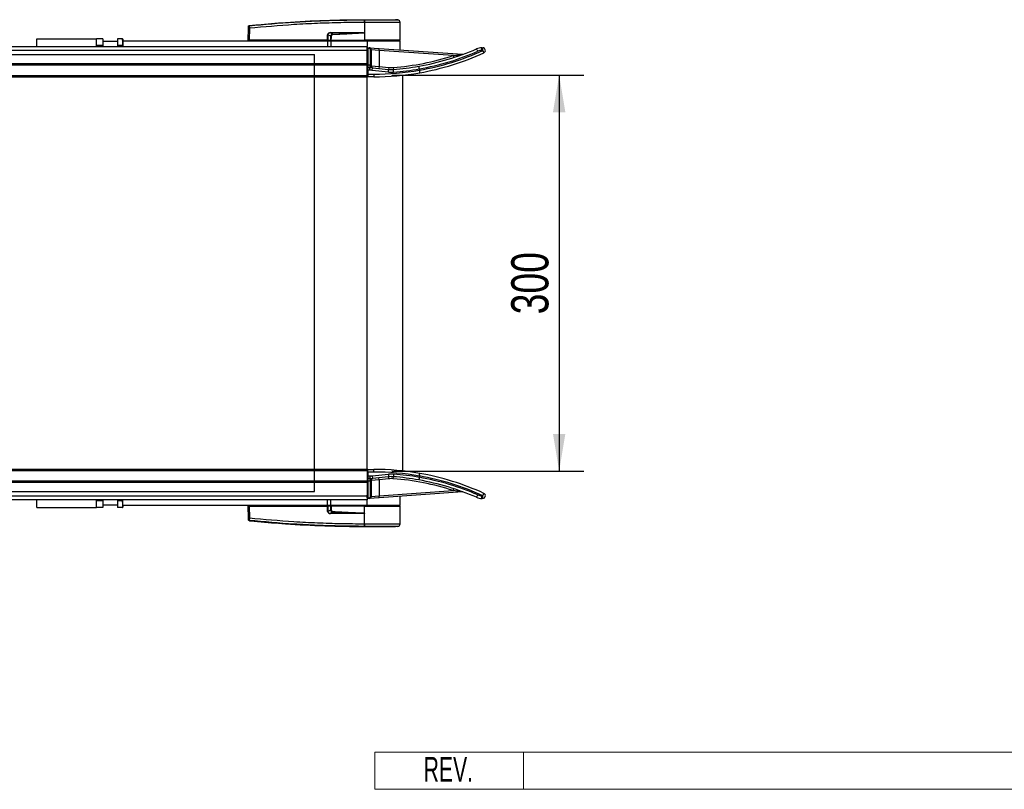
# Model space of a CAD drawing. Header units: millimetres. Extents: x 0 to 420, y 0 to 297.
# Tile 6 of 31: x 187 to 266, y 66 to 128. Entities that reach past the tile are written whole.
import ezdxf
from ezdxf.enums import TextEntityAlignment as Align

# ---------------------------------------------------------------- set-up
doc = ezdxf.new("R2010")
doc.units = ezdxf.units.MM
doc.layers.add('CARTIGLIO', color=140, linetype='Continuous')
doc.layers.add('QUOTE', color=174, linetype='Continuous')
doc.styles.add('SLDTEXTSTYLE0', font='TXT', dxfattribs={"width": 0.638298})
doc.styles.add('SLDTEXTSTYLE3', font='TXT', dxfattribs={"width": 0.75})
doc.dimstyles.new('SLDDIMSTYLE0', dxfattribs={"dimtxt": 3, "dimasz": 3, "dimexe": 0, "dimexo": 0.0625, "dimgap": 0.75, "dimtad": 1, "dimlfac": 9.387434, "dimrnd": 1e-09, "dimzin": 12, "dimdsep": 46, "dimtxsty": 'SLDTEXTSTYLE3', "dimsah": 1, "dimcen": 0.09, "dimadec": 0, "dimazin": 3, "dimtfac": 1, "dimtdec": 3, "dimtofl": 0, "dimtmove": 0, "dimatfit": 3, "dimfxl": 0, "dimfrac": 2, "dimtolj": 1, "dimtzin": 12, "dimarcsym": 0})

# ---------------------------------------------------------------- blocks, each defined once
blk = doc.blocks.new('SW_NOTE_0_27')
at = {"layer": 'CARTIGLIO', "color": 0, "insert": (2.34, 2.578), "char_height": 2, "attachment_point": 2, "style": 'SLDTEXTSTYLE0'}
blk.add_mtext('REV.', dxfattribs=at)
blk = doc.blocks.new('Cartiglio ALUSIC')
at = {"color": 161, "linetype": 'Continuous', "lineweight": 18}
for p, q in [((113.971, 150.999), (113.971, 153.999)), ((113.971, 153.999), (313.621, 153.999)), ((125.971, 153.999), (125.971, 150.999)), ((113.971, 150.999), (313.621, 150.999))]:
    blk.add_line(p, q, dxfattribs=at)
at = {"layer": 'CARTIGLIO', "color": 140}
blk.add_blockref('SW_NOTE_0_27', (117.568, 151.037), dxfattribs=at)
at = {"layer": 'CARTIGLIO', "color": 140, "style": 'SLDTEXTSTYLE0', "width": 0.638298}
for tag, height, p in [('AUTOATTR1', 3.5, (223.449, 133.7)), ('AUTOATTR2', 3.5, (221.929, 127.422)), ('AUTOATTR11', 3.5, (223.143, 121.411)), ('AUTOATTR8', 4, (219.244, 110.003)), ('AUTOATTR9', 4, (218.122, 100.423)), ('AUTOATTR0', 4, (249.033, 100.312))]:
    blk.add_attdef(tag, text='', height=height, dxfattribs=at).set_placement(p, align=Align.TOP_CENTER)
at = {"layer": 'CARTIGLIO', "color": 140}
for tag in ['AUTOATTR13', 'AUTOATTR12', 'AUTOATTR10', 'AUTOATTR7', 'AUTOATTR6', 'AUTOATTR5', 'AUTOATTR4', 'AUTOATTR3']:
    blk.add_attdef(tag, (0, 0), '', height=4, dxfattribs=at)
blk = doc.blocks.new('_D_2')
at = {"layer": 'QUOTE'}
for p, q in [((216.568, 123.812), (232.049, 123.812)), ((230.049, 123.812), (230.049, 91.855)), ((216.568, 91.855), (232.049, 91.855))]:
    blk.add_line(p, q, dxfattribs=at)
for points in [[(230.049, 123.812), (229.549, 120.812), (230.549, 120.812)], [(230.049, 91.855), (230.549, 94.855), (229.549, 94.855)]]:
    blk.add_solid(points, dxfattribs=at)
at = {"layer": 'QUOTE', "insert": (226.182, 104.508), "char_height": 3, "attachment_point": 1, "rotation": 90, "style": 'SLDTEXTSTYLE3'}
blk.add_mtext('300', dxfattribs=at)

msp = doc.modelspace()

# ---------------------------------------------------------------- linework, layer by layer
at = {"color": 7, "linetype": 'Continuous', "lineweight": 25}
for p, q in [((214.3451, 128.0617), (214.3278, 128.0617)), ((214.3451, 128.0617), (214.344, 126.6352)), ((214.3453, 128.2863), (214.3454, 128.2863)), ((217.0275, 128.2716), (216.8422, 128.2863)), ((217.2304, 126.6352), (217.218, 128.0616)), ((204.9809, 126.6352), (204.9893, 127.589)), ((205.0673, 127.589), (205.059, 126.6352)), ((205.0671, 127.8147), (205.067, 127.8147)), ((211.3777, 126.6352), (211.3794, 127.0652)), ((211.3993, 127.0652), (211.3976, 126.6352)), ((211.624, 126.9483), (211.3993, 127.0652)), ((214.1117, 127.212), (211.6119, 127.212)), ((211.6119, 127.212), (211.7991, 127.1146)), ((211.6132, 127.2395), (214.1131, 127.2395)), ((214.3384, 127.2267), (214.3384, 127.2208)), ((214.3384, 127.2208), (214.3435, 126.6352)), ((187.9364, 126.1249), (187.9364, 126.7417)), ((187.9364, 126.7417), (192.7301, 126.7417)), ((193.2627, 126.7417), (192.7301, 126.7417)), ((192.7301, 126.1249), (192.7301, 126.7417)), ((193.2627, 126.7417), (193.2627, 126.2091)), ((194.4345, 126.5286), (193.2627, 126.5286)), ((194.4345, 126.7417), (194.4345, 126.2091)), ((194.7987, 126.7417), (194.4345, 126.7417)), ((194.8606, 126.717), (194.8463, 126.7417)), ((194.8606, 126.717), (194.8606, 126.5819)), ((194.8606, 126.5819), (194.8606, 126.1249)), ((194.8606, 126.5819), (211.372, 126.5819)), ((204.9809, 126.6352), (205.059, 126.6352)), ((205.0328, 126.6352), (205.0337, 126.5819)), ((211.3777, 126.6352), (205.059, 126.6352)), ((205.0629, 126.6352), (205.063, 126.5819)), ((211.372, 126.5819), (211.372, 126.1249)), ((211.372, 126.5819), (211.6383, 126.5819)), ((211.3976, 126.6352), (211.3777, 126.6352)), ((211.3819, 126.6352), (211.3819, 126.5819)), ((211.3976, 126.6352), (211.6351, 126.6352)), ((211.4344, 126.6352), (211.435, 126.5819)), ((211.6383, 126.5819), (211.6383, 126.1249)), ((211.6383, 126.5819), (214.5678, 126.5819)), ((211.6432, 126.6352), (214.3435, 126.6352)), ((211.6599, 126.6352), (211.6603, 126.5819)), ((214.344, 126.6352), (214.3435, 126.6352)), ((217.2304, 126.6352), (214.344, 126.6352)), ((214.3462, 126.6352), (214.3463, 126.5819)), ((214.5678, 126.5819), (217.2309, 126.5819)), ((214.5678, 126.5819), (214.5678, 126.1249)), ((217.1776, 126.5819), (217.1786, 126.6352)), ((217.2309, 125.8419), (217.2309, 126.5819)), ((65.4322, 125.8332), (214.5678, 125.8332)), ((174.7993, 126.1249), (214.5678, 126.1249)), ((193.2627, 126.2091), (192.7301, 126.2091)), ((193.2627, 126.2091), (193.2627, 126.1249)), ((194.7987, 126.2091), (194.4345, 126.2091)), ((194.4345, 126.2091), (194.4345, 126.1249)), ((194.7987, 126.2091), (194.8127, 126.1249)), ((214.5678, 125.971), (214.5678, 126.1249)), ((214.621, 125.971), (214.5678, 125.971)), ((214.5678, 125.7597), (214.5678, 125.971)), ((214.5678, 124.7401), (214.5678, 125.7597)), ((214.621, 125.971), (214.6247, 126.0241)), ((214.621, 125.971), (214.621, 124.6336)), ((214.735, 125.963), (214.621, 125.971)), ((214.6247, 126.0241), (214.7387, 126.0161)), ((214.735, 125.963), (214.7387, 126.0161)), ((214.7387, 126.0161), (215.5376, 125.9603)), ((214.8341, 124.6329), (214.8341, 125.8567)), ((214.8341, 125.8567), (214.8873, 125.8567)), ((214.8873, 125.8567), (214.8873, 124.6329)), ((215.5265, 125.8009), (214.8873, 125.8567)), ((215.5265, 125.8009), (215.5376, 125.9603)), ((215.5265, 125.8009), (215.5265, 124.5144)), ((221.4932, 125.3836), (215.5265, 125.8009)), ((215.5376, 125.9603), (222.2483, 125.491)), ((223.8075, 126.0184), (223.8873, 126.0184)), ((223.9059, 125.8054), (223.8261, 125.8054)), ((65.4322, 124.7401), (214.5678, 124.7401)), ((214.5678, 124.6336), (214.5678, 124.7401)), ((221.4932, 125.3836), (221.5427, 125.2317)), ((65.4322, 124.6336), (214.5678, 124.6336)), ((214.621, 124.6336), (214.5678, 124.6336)), ((214.5678, 123.7814), (214.5678, 124.6336)), ((214.621, 124.2075), (214.5678, 124.2075)), ((214.5678, 123.8879), (214.621, 123.8879)), ((214.621, 124.6336), (214.621, 124.4205)), ((214.621, 124.6336), (214.7764, 124.6336)), ((214.621, 124.2075), (214.621, 124.4205)), ((214.621, 124.4205), (214.7764, 124.4205)), ((214.7764, 124.2075), (214.621, 124.2075)), ((214.621, 124.2075), (214.621, 123.8879)), ((214.621, 123.8879), (215.1004, 123.8879)), ((214.621, 123.8879), (214.621, 123.6748)), ((214.7764, 124.6336), (214.7764, 124.4205)), ((214.7764, 124.2075), (214.7764, 124.4205)), ((214.8341, 124.6329), (214.8873, 124.6329)), ((214.8873, 124.6329), (214.8873, 124.5645)), ((214.8873, 124.5645), (215.5265, 124.5144)), ((214.9755, 124.1971), (214.9977, 124.409)), ((216.2768, 124.0612), (214.9755, 124.1971)), ((214.9977, 124.409), (216.2989, 124.2731)), ((215.1004, 123.8879), (215.1004, 123.6748)), ((215.5265, 124.5144), (215.5099, 124.3555)), ((215.5265, 124.5144), (216.3155, 124.4321)), ((216.2768, 124.0612), (216.2989, 124.2731)), ((216.3155, 124.4321), (216.2989, 124.2731)), ((216.6703, 124.4271), (216.6824, 124.2678)), ((216.6987, 124.0554), (216.6824, 124.2678)), ((218.7741, 124.3152), (218.7738, 124.3184)), ((218.7741, 124.3152), (218.7741, 124.2103)), ((218.7741, 124.2103), (218.7743, 124.2071)), ((65.4322, 123.7814), (214.5678, 123.7814)), ((65.4322, 123.6748), (214.5678, 123.6748)), ((214.5678, 123.6748), (214.5678, 123.7814)), ((214.5678, 91.992), (214.5678, 123.6748)), ((215.1004, 123.6748), (214.621, 123.6748)), ((217.444, 91.8627), (217.444, 123.8041)), ((214.5678, 91.992), (65.4322, 91.992)), ((214.5678, 91.8855), (65.4322, 91.8855)), ((214.5678, 91.992), (214.5678, 91.8855)), ((214.5678, 91.8855), (214.5678, 91.0333)), ((214.621, 91.7789), (214.5678, 91.7789)), ((214.5678, 91.4594), (214.621, 91.4594)), ((214.621, 91.7789), (214.621, 91.992)), ((214.621, 91.992), (215.1004, 91.992)), ((215.1004, 91.7789), (214.621, 91.7789)), ((214.621, 91.7789), (214.621, 91.4594)), ((214.621, 91.4594), (214.7764, 91.4594)), ((214.621, 91.4594), (214.621, 91.2463)), ((214.7764, 91.4594), (214.7764, 91.2463)), ((214.9755, 91.4697), (216.2768, 91.6056)), ((214.9755, 91.4697), (214.9977, 91.2578)), ((216.2989, 91.3937), (214.9977, 91.2578)), ((215.1004, 91.7789), (215.1004, 91.992)), ((215.5265, 91.1524), (215.5099, 91.3113)), ((216.2768, 91.6056), (216.2989, 91.3937)), ((216.3155, 91.2348), (216.2989, 91.3937)), ((216.6703, 91.2397), (216.6824, 91.399)), ((216.6987, 91.6115), (216.6824, 91.399)), ((218.7738, 91.3484), (218.7741, 91.3517)), ((218.7743, 91.4598), (218.7741, 91.4566)), ((218.7741, 91.3517), (218.7741, 91.4566)), ((214.5678, 91.0333), (65.4322, 91.0333)), ((214.5678, 90.9267), (65.4322, 90.9267)), ((214.5678, 91.0333), (214.621, 91.0333)), ((214.5678, 91.0333), (214.5678, 90.9267)), ((214.5678, 90.9267), (214.5678, 89.9072)), ((214.7764, 91.2463), (214.621, 91.2463)), ((214.621, 91.2463), (214.621, 91.0333)), ((214.7764, 91.0333), (214.621, 91.0333)), ((214.621, 91.0333), (214.621, 89.6959)), ((214.7764, 91.2463), (214.7764, 91.0333)), ((214.8873, 91.034), (214.8341, 91.034)), ((214.8341, 89.8101), (214.8341, 91.034)), ((215.5265, 91.1524), (214.8873, 91.1023)), ((214.8873, 91.1023), (214.8873, 91.034)), ((214.8873, 91.034), (214.8873, 89.8101)), ((216.3155, 91.2348), (215.5265, 91.1524)), ((215.5265, 91.1524), (215.5265, 89.866)), ((214.5678, 89.8336), (65.4322, 89.8336)), ((214.5678, 89.6959), (214.5678, 89.9072)), ((214.8873, 89.8101), (214.8341, 89.8101)), ((214.8873, 89.8101), (215.5265, 89.866)), ((215.5265, 89.866), (221.4932, 90.2832)), ((215.5376, 89.7066), (215.5265, 89.866)), ((222.2483, 90.1758), (215.5376, 89.7066)), ((217.2309, 89.085), (217.2309, 89.825)), ((221.4932, 90.2832), (221.5427, 90.4351)), ((223.8261, 89.8615), (223.9059, 89.8615)), ((214.5678, 89.5419), (175.2445, 89.5419)), ((187.9364, 88.9252), (187.9364, 89.5419)), ((192.7301, 88.9252), (192.7301, 89.5419)), ((193.2627, 89.4578), (192.7301, 89.4578)), ((193.2627, 89.5419), (193.2627, 89.4578)), ((193.2627, 89.4578), (193.2627, 88.9252)), ((193.2627, 89.1382), (194.4345, 89.1382)), ((194.4345, 89.5419), (194.4345, 89.4578)), ((194.7987, 89.4578), (194.4345, 89.4578)), ((194.4345, 89.4578), (194.4345, 88.9252)), ((194.8148, 89.5419), (194.7987, 89.4578)), ((194.8463, 88.9252), (194.8606, 88.9499)), ((194.8606, 89.085), (194.8606, 89.5419)), ((194.8606, 89.085), (194.8606, 88.9499)), ((211.372, 89.085), (194.8606, 89.085)), ((204.9893, 88.0778), (204.9809, 89.0317)), ((205.059, 89.0317), (204.9809, 89.0317)), ((205.0328, 89.0317), (205.0337, 89.085)), ((205.059, 89.0317), (205.0673, 88.0778)), ((205.059, 89.0317), (211.3777, 89.0317)), ((205.0629, 89.0317), (205.063, 89.085)), ((211.372, 89.085), (211.372, 89.5419)), ((211.6383, 89.085), (211.372, 89.085)), ((211.3794, 88.6017), (211.3777, 89.0317)), ((211.3777, 89.0317), (211.3976, 89.0317)), ((211.3819, 89.0317), (211.3819, 89.085)), ((211.3976, 89.0317), (211.3993, 88.6017)), ((211.6351, 89.0317), (211.3976, 89.0317)), ((211.4344, 89.0317), (211.435, 89.085)), ((211.6383, 89.085), (211.6383, 89.5419)), ((214.5678, 89.085), (211.6383, 89.085)), ((214.3435, 89.0317), (211.6432, 89.0317)), ((211.6599, 89.0317), (211.6603, 89.085)), ((214.3384, 88.4461), (214.3435, 89.0317)), ((214.3435, 89.0317), (214.344, 89.0317)), ((214.3451, 87.6051), (214.344, 89.0317)), ((214.344, 89.0317), (217.2304, 89.0317)), ((214.3462, 89.0317), (214.3463, 89.085)), ((214.621, 89.6959), (214.5678, 89.6959)), ((214.5678, 89.6959), (214.5678, 89.5419)), ((214.5678, 89.085), (214.5678, 89.5419)), ((217.2309, 89.085), (214.5678, 89.085)), ((214.621, 89.6959), (214.735, 89.7038)), ((214.6247, 89.6427), (214.621, 89.6959)), ((214.7387, 89.6507), (214.6247, 89.6427)), ((214.7387, 89.6507), (214.735, 89.7038)), ((215.5376, 89.7066), (214.7387, 89.6507)), ((217.1786, 89.0317), (217.1776, 89.085)), ((217.218, 87.6052), (217.2304, 89.0317)), ((223.8873, 89.6484), (223.8075, 89.6484)), ((187.9364, 88.9252), (192.7301, 88.9252)), ((193.2627, 88.9252), (192.7301, 88.9252)), ((194.7987, 88.9252), (194.4345, 88.9252)), ((211.3993, 88.6017), (211.624, 88.7185)), ((211.7991, 88.5522), (211.6119, 88.4549)), ((211.6119, 88.4549), (214.1117, 88.4549)), ((214.1131, 88.4274), (211.6132, 88.4274)), ((214.3384, 88.4461), (214.3384, 88.4402)), ((205.067, 87.8522), (205.0671, 87.8521)), ((214.3278, 87.6051), (214.3451, 87.6051)), ((214.3453, 87.3805), (214.3454, 87.3805)), ((217.0275, 87.3952), (216.8422, 87.3805))]:
    msp.add_line(p, q, dxfattribs=at)
at = {"color": 7, "linetype": 'Continuous'}
for p, q in [((69.6932, 125.4634), (210.3068, 125.4634)), ((210.3068, 90.2035), (210.3068, 125.4634)), ((69.6932, 90.2035), (210.3068, 90.2035))]:
    msp.add_line(p, q, dxfattribs=at)
at = {"color": 7, "linetype": 'Continuous', "lineweight": 25, "flags": 128}
for points in [[(214.1117, 127.212), (214.2387, 127.2169), (214.3384, 127.2208)], [(211.8013, 88.5981), (211.801, 88.5912), (211.8007, 88.5844), (211.8004, 88.5778), (211.8001, 88.5716), (211.7998, 88.5658), (211.7995, 88.5606), (211.7993, 88.5561), (211.7991, 88.5522)], [(214.3384, 88.4461), (214.2115, 88.451), (214.1117, 88.4549)]]:
    msp.add_lwpolyline(points, dxfattribs=at)
at = {"color": 7, "linetype": 'Continuous', "lineweight": 25}
for centre, radius, start, end in [((215.128, 128.1067), 0.8015, 168.120168, 183.219012), ((218.6654, 127.7791), 4.3497, 173.303191, 173.496611), ((215.1454, 128.1062), 0.8016, 168.081743, 183.180073), ((217.0049, 128.0598), 0.2131, 0.500011, 83.923128), ((205.0283, 125.2306), 2.3587, 89.051899, 90.948101), ((205.0753, 127.7139), 0.085, 96.104195, 179.384141), ((211.3893, 129.7784), 2.7132, 269.78976, 270.21024), ((211.3925, 127.2366), 0.2207, 353.585658, 0.74759), ((138.2232, 123.5586), 73.6618, 2.731259, 2.766996), ((213.8924, 127.2366), 0.2207, 353.585658, 0.74759), ((214.621, 125.971), 0.0533, 86, 180), ((214.7276, 125.8567), 0.1065, 0, 86), ((214.7276, 125.8567), 0.1598, 0, 86), ((215.1004, 144.9799), 20.7725, 280.05622, 293.498118), ((215.119, 144.9799), 20.9855, 280.030527, 293.498118), ((215.119, 144.9799), 21.092, 279.980117, 294.619977), ((215.1004, 144.9799), 21.3051, 280.004908, 294.619977), ((222.2594, 125.6504), 0.1598, 266, 290.323073), ((223.8075, 124.9532), 1.0653, 90, 113.498118), ((222.8131, 125.5031), 0.7119, 18.980947, 36.849249), ((223.8261, 124.9532), 0.8522, 90, 113.498118), ((223.201, 125.8582), 0.6273, 355.166194, 14.795945), ((223.2808, 125.8582), 0.6273, 355.166194, 14.795945), ((223.8873, 125.8054), 0.2131, 294.619977, 90), ((223.3339, 125.4885), 0.6539, 10.856451, 28.983189), ((215.1004, 144.9799), 20.6127, 274.36792, 288.06758), ((214.621, 124.3673), 0.0533, 90, 180), ((214.7764, 122.29), 2.3436, 88.590141, 90), ((214.7764, 122.29), 2.1305, 84.039216, 90), ((214.7764, 122.29), 1.9175, 84.039216, 90), ((215.0194, 124.5486), 0.1413, 186.88759, 261.14556), ((215.0471, 124.5645), 0.1598, 180, 264.039216), ((215.1004, 144.9799), 21.092, 270, 280.030567), ((215.1004, 144.9799), 21.3051, 270, 280.004908), ((216.5202, 126.3921), 2.3436, 264.039216, 274.36792), ((216.5202, 126.3921), 2.1305, 264.039216, 274.36792), ((216.5202, 126.3921), 1.9707, 264.039216, 274.36792), ((215.1004, 144.9799), 20.7725, 274.36792, 280.05622), ((215.1004, 144.9799), 20.9855, 274.36792, 280.08123), ((214.621, 123.7281), 0.0533, 180, 270), ((214.621, 91.9387), 0.0533, 90, 180), ((214.7764, 93.3768), 1.9175, 270, 275.960784), ((215.1004, 70.6869), 21.3051, 79.995092, 90), ((215.1004, 70.6869), 21.092, 79.969433, 90), ((216.5202, 89.2747), 2.3436, 85.63208, 95.960784), ((216.5202, 89.2747), 2.1305, 85.63208, 95.960784), ((215.1004, 70.6869), 20.7725, 79.94378, 85.63208), ((215.1004, 70.6869), 20.9855, 79.91877, 85.63208), ((215.119, 70.6869), 20.9855, 66.501882, 79.969473), ((215.119, 70.6869), 21.092, 65.380023, 80.019883), ((215.1004, 70.6869), 21.3051, 65.380023, 79.995092), ((214.621, 91.2996), 0.0533, 180, 270), ((214.7764, 93.3768), 2.1305, 270, 275.960784), ((214.7764, 93.3768), 2.3436, 270, 271.409859), ((215.0194, 91.1182), 0.1413, 98.85444, 173.11241), ((215.0471, 91.1023), 0.1598, 95.960784, 180), ((216.5202, 89.2747), 1.9707, 85.63208, 95.960784), ((215.1004, 70.6869), 20.6127, 71.93242, 85.63208), ((215.1004, 70.6869), 20.7725, 66.501882, 79.94378), ((214.7276, 89.8101), 0.1065, 274, 0), ((214.7276, 89.8101), 0.1598, 274, 0), ((222.2594, 90.0164), 0.1598, 69.676927, 94), ((222.8131, 90.1637), 0.7119, 323.150751, 341.019053), ((223.8075, 90.7137), 1.0653, 246.501882, 270), ((223.8261, 90.7137), 0.8522, 246.501882, 270), ((223.201, 89.8086), 0.6273, 345.204055, 4.833806), ((223.8873, 89.8615), 0.2131, 270, 65.380023), ((223.2808, 89.8086), 0.6273, 345.204055, 4.833806), ((223.3339, 90.1783), 0.6539, 331.016811, 349.143549), ((214.621, 89.6959), 0.0533, 180, 274), ((211.3893, 85.8885), 2.7132, 89.78976, 90.21024), ((211.3925, 88.4302), 0.2207, 359.25241, 6.414342), ((213.8924, 88.4302), 0.2207, 359.25241, 6.414342), ((205.0283, 90.4362), 2.3587, 269.051899, 270.948101), ((205.0753, 87.953), 0.085, 180.615859, 263.895805), ((215.128, 87.5602), 0.8015, 176.784062, 191.882918), ((218.6654, 87.8878), 4.3497, 186.503389, 186.696809), ((215.1454, 87.5607), 0.8016, 176.819927, 191.918257), ((217.0049, 87.6071), 0.2131, 276.076872, 359.499989)]:
    msp.add_arc(centre, radius, start, end, dxfattribs=at)
for centre, major_axis, ratio, start_param, end_param in [((211.7573, 126.9566), (0.3622, -0.1782), 0.6067254, 2.2520057, 3.4288926), ((211.7547, 126.9569), (0.3427, -0.1696), 0.5569608, 2.2532184, 3.4301053), ((211.8874, 126.8879), (0.2441, -0.1299), 0.7705823, 2.3011388, 3.4780257), ((211.8874, 126.8883), (0.2131, -0.1126), 0.6630178, 2.2990506, 3.4759374), ((211.7573, 88.7103), (0.3622, 0.1782), 0.6067254, 2.8542927, 4.0311796), ((211.7547, 88.71), (0.3427, 0.1696), 0.5569608, 2.85308, 4.0299669), ((211.8874, 88.779), (0.2441, 0.1299), 0.7705823, 2.8051596, 3.9820465), ((211.8874, 88.7785), (0.2131, 0.1126), 0.6630178, 2.8072479, 3.9841347)]:
    msp.add_ellipse(centre, major_axis=major_axis, ratio=ratio, start_param=start_param, end_param=end_param, dxfattribs=at)
for points, knots in [([(205.0663, 127.7984), (206.2659, 127.9078), (208.0942, 128.0747), (210.5578, 128.1974), (212.4511, 128.2624), (213.7113, 128.2624), (214.3437, 128.2717), (214.3437, 128.2717)], [0, 0, 0, 0, 0.3887669, 0.5925279, 0.7962893, 0.9999993, 1, 1, 1, 1]), ([(205.0671, 127.8147), (205.1029, 127.8183), (205.3237, 127.8408), (206.2927, 127.9353), (208.2835, 128.098), (211.1559, 128.2543), (213.2817, 128.2756), (214.3453, 128.2863)], [0, 0, 0, 0, 0.0117013, 0.0722088, 0.3141935, 0.6568871, 1, 1, 1, 1]), ([(214.3278, 128.0617), (213.6982, 128.0578), (212.439, 128.0499), (210.5508, 127.9883), (208.0912, 127.8647), (206.2656, 127.6982), (205.0673, 127.589)], [0, 0, 0, 0, 0.2036202, 0.4072406, 0.6109477, 1, 1, 1, 1]), ([(214.3437, 128.2717), (214.3437, 128.2717), (214.3495, 128.2717), (214.3553, 128.2717), (214.3611, 128.2717)], [0, 0, 0, 0, 0.0003655, 1, 1, 1, 1]), ([(217.218, 128.0616), (217.2109, 128.0617), (217.1966, 128.0617), (217.081, 128.0617), (216.8982, 128.0616), (216.6497, 128.0617), (216.34, 128.0617), (215.9829, 128.0616), (215.5823, 128.0617), (215.1695, 128.0617), (214.7516, 128.0617), (214.4816, 128.0617), (214.3451, 128.0617)], [0, 0, 0, 0, 0.100465, 0.2038434, 0.3043094, 0.4076889, 0.5081552, 0.611535, 0.7120023, 0.8153833, 0.9066108, 1, 1, 1, 1]), ([(214.3454, 128.2863), (214.5036, 128.2863), (214.8203, 128.2863), (215.287, 128.2863), (215.7208, 128.2863), (216.1065, 128.2863), (216.4241, 128.2863), (216.6612, 128.2863), (216.8143, 128.2863), (216.8329, 128.2863), (216.8422, 128.2863)], [0, 0, 0, 0, 0.12488045, 0.25013958, 0.37464939, 0.49981249, 0.62476421, 0.74955772, 0.87492377, 1, 1, 1, 1]), ([(214.3611, 128.2717), (214.4864, 128.2717), (214.7368, 128.2716), (215.1229, 128.2717), (215.5073, 128.2717), (215.878, 128.2716), (216.2108, 128.2717), (216.4978, 128.2717), (216.7293, 128.2717), (216.8992, 128.2718), (217.0069, 128.2716), (217.0206, 128.2716), (217.0275, 128.2716)], [0, 0, 0, 0, 0.0923036, 0.1846071, 0.2865385, 0.3884688, 0.490398, 0.5923288, 0.694247, 0.7961664, 0.8980845, 1, 1, 1, 1]), ([(204.9893, 127.589), (204.9893, 127.5941), (204.9895, 127.6134), (204.9898, 127.6461), (204.9901, 127.681), (204.9903, 127.7064), (204.9903, 127.712), (204.9904, 127.7148)], [0, 0, 0, 0, 0.08210774, 0.31165455, 0.54070711, 0.77036972, 1, 1, 1, 1]), ([(204.9904, 127.7148), (204.9904, 127.7209), (204.9905, 127.7293), (204.9905, 127.7304), (204.9905, 127.7307)], [0, 0, 0, 0, 0.7365741, 1, 1, 1, 1]), ([(204.9905, 127.7307), (204.9906, 127.7336), (204.9911, 127.7463), (204.9977, 127.7681), (205.0148, 127.7917), (205.0387, 127.8089), (205.0576, 127.8128), (205.067, 127.8147)], [0, 0, 0, 0, 0.0716067, 0.3068114, 0.5378745, 0.7689372, 1, 1, 1, 1]), ([(205.0663, 127.7984), (205.0657, 127.7937), (205.0645, 127.7843), (205.064, 127.7418), (205.0646, 127.6839), (205.066, 127.6295), (205.067, 127.5974), (205.0673, 127.589)], [0, 0, 0, 0, 0.22968814, 0.45959689, 0.68877935, 0.91808895, 1, 1, 1, 1]), ([(205.067, 127.8147), (205.067, 127.8144), (205.0667, 127.8132), (205.0665, 127.8047), (205.0663, 127.7984)], [0, 0, 0, 0, 0.2638842, 1, 1, 1, 1]), ([(211.7991, 127.1146), (212.2308, 127.1341), (213.0016, 127.1689), (213.7725, 127.1988), (214.1117, 127.212)], [0, 0, 0, 0, 0.5599741, 1, 1, 1, 1]), ([(214.3384, 127.2208), (213.865, 127.1892), (213.0197, 127.1327), (212.1736, 127.0883), (211.8013, 127.0687)], [0, 0, 0, 0, 0.5600269, 1, 1, 1, 1]), ([(214.1131, 127.2395), (214.1349, 127.2393), (214.1993, 127.2387), (214.2752, 127.2389), (214.3278, 127.2287), (214.3384, 127.2267)], [0, 0, 0, 0, 0.2892673, 0.8568296, 1, 1, 1, 1]), ([(194.7987, 126.7417), (194.8236, 126.6465), (194.87, 126.4685), (194.8214, 126.2914), (194.7987, 126.2091)], [0, 0, 0, 0, 0.5347163, 1, 1, 1, 1]), ([(194.8365, 126.7417), (194.8395, 126.7417), (194.8512, 126.7417), (194.8211, 126.7417), (194.7987, 126.7417)], [0, 0, 0, 0, 0.2580171, 1, 1, 1, 1]), ([(211.624, 126.9483), (211.6302, 126.9484), (211.6414, 126.9484), (211.6555, 126.9484), (211.6617, 126.9483)], [0, 0, 0, 0, 0.56, 1, 1, 1, 1]), ([(211.6351, 126.6352), (211.6317, 126.6936), (211.6255, 126.7978), (211.6245, 126.9024), (211.624, 126.9483)], [0, 0, 0, 0, 0.560586, 1, 1, 1, 1]), ([(211.6351, 126.6352), (211.6358, 126.6352), (211.6375, 126.6352), (211.6404, 126.6352), (211.6425, 126.6352), (211.6432, 126.6352)], [0, 0, 0, 0, 0.3193957, 0.7481913, 1, 1, 1, 1]), ([(211.6617, 126.9483), (211.66, 126.8898), (211.6571, 126.7852), (211.6475, 126.6811), (211.6432, 126.6352)], [0, 0, 0, 0, 0.5593923, 1, 1, 1, 1]), ([(221.4932, 125.3836), (221.6399, 125.4034), (221.8277, 125.4286), (222.0553, 125.4619), (222.153, 125.4765), (222.2124, 125.4855), (222.2344, 125.4889), (222.2447, 125.4905), (222.2481, 125.491), (222.2483, 125.491), (222.2483, 125.491)], [0, 0, 0, 0, 0.5506407, 0.7047102, 0.8711549, 0.9302593, 0.9564835, 0.9796623, 0.9957571, 1, 1, 1, 1]), ([(214.8356, 124.4197), (214.8356, 124.4207), (214.8355, 124.4233), (214.8353, 124.4489), (214.835, 124.4971), (214.8345, 124.561), (214.8342, 124.6089), (214.8341, 124.6329)], [0, 0, 0, 0, 0.1409711, 0.3556489, 0.5704078, 0.785202, 1, 1, 1, 1]), ([(214.8356, 124.4197), (214.8356, 124.4197), (214.8362, 124.4197), (214.8404, 124.4206), (214.848, 124.4339), (214.8606, 124.4764), (214.8727, 124.5124), (214.8791, 124.5317)], [0, 0, 0, 0, 0.0041403, 0.0545186, 0.3811386, 0.668374, 1, 1, 1, 1]), ([(214.8791, 124.5317), (214.8809, 124.5367), (214.8852, 124.5486), (214.8865, 124.5587), (214.8873, 124.5645)], [0, 0, 0, 0, 0.4259094, 1, 1, 1, 1]), ([(218.7738, 124.3184), (218.7695, 124.342), (218.7609, 124.3891), (218.7483, 124.4516), (218.7375, 124.4989), (218.7308, 124.5223), (218.7283, 124.5266), (218.7276, 124.5266), (218.7276, 124.5266)], [0, 0, 0, 0, 0.2144328, 0.4288627, 0.6433804, 0.858088, 0.9902914, 1, 1, 1, 1]), ([(218.7743, 124.2071), (218.7784, 124.1835), (218.7865, 124.1364), (218.7958, 124.0739), (218.8018, 124.0265), (218.8033, 124.0036), (218.8024, 123.999), (218.8018, 123.9989), (218.8018, 123.9988)], [0, 0, 0, 0, 0.2165255, 0.4330476, 0.6496646, 0.8664713, 0.9900985, 1, 1, 1, 1]), ([(218.7738, 91.3484), (218.7695, 91.3249), (218.7609, 91.2778), (218.7483, 91.2153), (218.7375, 91.1679), (218.7308, 91.1446), (218.7283, 91.1402), (218.7276, 91.1402), (218.7276, 91.1402)], [0, 0, 0, 0, 0.2144328, 0.4288627, 0.6433804, 0.858088, 0.9902914, 1, 1, 1, 1]), ([(218.7743, 91.4598), (218.7784, 91.4833), (218.7865, 91.5305), (218.7958, 91.5929), (218.8018, 91.6403), (218.8033, 91.6633), (218.8024, 91.6678), (218.8018, 91.668), (218.8018, 91.668)], [0, 0, 0, 0, 0.2165255, 0.4330476, 0.6496646, 0.8664713, 0.9900985, 1, 1, 1, 1]), ([(214.8341, 91.034), (214.8342, 91.0579), (214.8345, 91.1059), (214.835, 91.1698), (214.8353, 91.218), (214.8355, 91.2435), (214.8356, 91.2461), (214.8356, 91.2471)], [0, 0, 0, 0, 0.214798, 0.4295922, 0.6443511, 0.8590289, 1, 1, 1, 1]), ([(214.8791, 91.1352), (214.8776, 91.1394), (214.8706, 91.1594), (214.8587, 91.1976), (214.8494, 91.2277), (214.8418, 91.2437), (214.838, 91.2472), (214.8356, 91.2471), (214.8356, 91.2471)], [0, 0, 0, 0, 0.0754626, 0.3531735, 0.6575283, 0.7807856, 0.9958632, 1, 1, 1, 1]), ([(214.8873, 91.1023), (214.8871, 91.1055), (214.8862, 91.1153), (214.882, 91.1271), (214.8791, 91.1352)], [0, 0, 0, 0, 0.3161563, 1, 1, 1, 1]), ([(222.2483, 90.1758), (222.2477, 90.1759), (222.2466, 90.1761), (222.2357, 90.1778), (222.2033, 90.1827), (222.1149, 90.1961), (221.8933, 90.2289), (221.6733, 90.2595), (221.5115, 90.2808), (221.4932, 90.2832)], [0, 0, 0, 0, 0.018798, 0.0316543, 0.0793157, 0.1734215, 0.3912563, 0.9308771, 1, 1, 1, 1]), ([(194.7987, 89.4578), (194.8236, 89.3626), (194.87, 89.1847), (194.8214, 89.0076), (194.7987, 88.9252)], [0, 0, 0, 0, 0.5347163, 1, 1, 1, 1]), ([(211.624, 88.7185), (211.6248, 88.777), (211.6262, 88.8816), (211.6324, 88.9858), (211.6351, 89.0317)], [0, 0, 0, 0, 0.55939227, 1, 1, 1, 1]), ([(211.6432, 89.0317), (211.6423, 89.0317), (211.64, 89.0317), (211.6372, 89.0317), (211.6356, 89.0317), (211.6351, 89.0317)], [0, 0, 0, 0, 0.3193957, 0.7481913, 1, 1, 1, 1]), ([(211.6432, 89.0317), (211.6486, 88.9733), (211.6581, 88.8691), (211.6606, 88.7645), (211.6617, 88.7185)], [0, 0, 0, 0, 0.560586, 1, 1, 1, 1]), ([(194.7987, 88.9252), (194.8057, 88.9252), (194.8342, 88.9252), (194.8355, 88.9252), (194.8365, 88.9252)], [0, 0, 0, 0, 0.2466462, 1, 1, 1, 1]), ([(211.6617, 88.7185), (211.6537, 88.7185), (211.6396, 88.7184), (211.6288, 88.7185), (211.624, 88.7185)], [0, 0, 0, 0, 0.56, 1, 1, 1, 1]), ([(214.1117, 88.4549), (213.68, 88.4716), (212.9091, 88.5016), (212.1383, 88.5368), (211.7991, 88.5522)], [0, 0, 0, 0, 0.56002522, 1, 1, 1, 1]), ([(211.8013, 88.5981), (212.2751, 88.5727), (213.1211, 88.5274), (213.9665, 88.4709), (214.3384, 88.4461)], [0, 0, 0, 0, 0.5599728, 1, 1, 1, 1]), ([(214.3384, 88.4402), (214.3369, 88.4397), (214.3333, 88.4387), (214.3261, 88.4372), (214.3153, 88.4355), (214.2992, 88.4336), (214.2752, 88.4315), (214.2394, 88.4295), (214.1841, 88.4277), (214.1402, 88.4275), (214.1131, 88.4274)], [0, 0, 0, 0, 0.0199034, 0.0510155, 0.0969562, 0.1650388, 0.266176, 0.4166536, 0.6407761, 1, 1, 1, 1]), ([(204.9904, 87.9521), (204.9904, 87.9527), (204.9903, 87.9552), (204.9902, 87.9681), (204.99, 87.9966), (204.9897, 88.0347), (204.9894, 88.0635), (204.9893, 88.0778)], [0, 0, 0, 0, 0.077747, 0.3068364, 0.5369565, 0.7685092, 1, 1, 1, 1]), ([(204.9905, 87.9362), (204.9905, 87.9365), (204.9905, 87.9376), (204.9904, 87.9459), (204.9904, 87.9521)], [0, 0, 0, 0, 0.2634259, 1, 1, 1, 1]), ([(205.067, 87.8522), (205.0576, 87.8541), (205.0387, 87.8579), (205.0148, 87.8751), (204.9977, 87.8987), (204.9911, 87.9206), (204.9906, 87.9332), (204.9905, 87.9362)], [0, 0, 0, 0, 0.2310628, 0.4621255, 0.6931886, 0.9283933, 1, 1, 1, 1]), ([(205.0673, 88.0778), (205.0666, 88.054), (205.0651, 88.0062), (205.0641, 87.9429), (205.0642, 87.8954), (205.0652, 87.8739), (205.0661, 87.8696), (205.0663, 87.8685)], [0, 0, 0, 0, 0.2310896, 0.4626691, 0.6930315, 0.9222733, 1, 1, 1, 1]), ([(214.3437, 87.3951), (214.3437, 87.3951), (213.7127, 87.3955), (212.4505, 87.4086), (210.558, 87.4684), (208.0941, 87.5927), (206.2658, 87.7592), (205.0663, 87.8685)], [0, 0, 0, 0, 0.0000007, 0.2037107, 0.4074721, 0.6112331, 1, 1, 1, 1]), ([(205.0663, 87.8685), (205.0665, 87.8622), (205.0667, 87.8536), (205.067, 87.8525), (205.067, 87.8522)], [0, 0, 0, 0, 0.7361158, 1, 1, 1, 1]), ([(205.0671, 87.8521), (205.1029, 87.8485), (205.3237, 87.8261), (206.2927, 87.7315), (208.2835, 87.5689), (211.1559, 87.4126), (213.2817, 87.3912), (214.3453, 87.3805)], [0, 0, 0, 0, 0.0117013, 0.0722088, 0.3141935, 0.6568871, 1, 1, 1, 1]), ([(205.0673, 88.0778), (206.2656, 87.9686), (208.0909, 87.8022), (210.5506, 87.6786), (212.4388, 87.6169), (213.6982, 87.6091), (214.3278, 87.6051)], [0, 0, 0, 0, 0.3890527, 0.5926729, 0.7963808, 1, 1, 1, 1]), ([(214.3611, 87.3951), (214.3553, 87.3951), (214.3495, 87.3951), (214.3437, 87.3951), (214.3437, 87.3951)], [0, 0, 0, 0, 0.9996347, 1, 1, 1, 1]), ([(214.3451, 87.6051), (214.4785, 87.6052), (214.7484, 87.6052), (215.1623, 87.6052), (215.5782, 87.6051), (215.9757, 87.6053), (216.3368, 87.6051), (216.6444, 87.6052), (216.8961, 87.6052), (217.0782, 87.6051), (217.1958, 87.6051), (217.2105, 87.6052), (217.218, 87.6052)], [0, 0, 0, 0, 0.0912304, 0.1846225, 0.285093, 0.3884772, 0.4889466, 0.5923296, 0.6927987, 0.7961814, 0.8966347, 1, 1, 1, 1]), ([(214.3454, 87.3805), (214.5036, 87.3805), (214.8203, 87.3805), (215.287, 87.3805), (215.7208, 87.3805), (216.1065, 87.3805), (216.4241, 87.3805), (216.6612, 87.3805), (216.8143, 87.3805), (216.8329, 87.3805), (216.8422, 87.3805)], [0, 0, 0, 0, 0.1248804, 0.2501396, 0.3746494, 0.4998125, 0.6247642, 0.7495577, 0.8749238, 1, 1, 1, 1]), ([(217.0275, 87.3952), (217.0206, 87.3952), (217.0069, 87.3952), (216.8992, 87.3951), (216.7293, 87.3952), (216.4978, 87.3952), (216.2108, 87.3952), (215.878, 87.3953), (215.5073, 87.3952), (215.1229, 87.3952), (214.7368, 87.3952), (214.4864, 87.3952), (214.3611, 87.3951)], [0, 0, 0, 0, 0.1019155, 0.2038336, 0.305753, 0.4076712, 0.509602, 0.6115312, 0.7134615, 0.8153929, 0.9076964, 1, 1, 1, 1])]:
    msp.add_open_spline(points, degree=3, knots=knots, dxfattribs=at)

# ---------------------------------------------------------------- block references
at = {"layer": 'CARTIGLIO'}
msp.add_blockref('Cartiglio ALUSIC', (101.2063, -84.828), dxfattribs=at)

# ---------------------------------------------------------------- dimensions: what is measured, and where the dimension line sits
at = {"layer": 'QUOTE'}
dim = msp.add_linear_dim(base=(227.6675, 91.8546), p1=(214.5678, 123.8122), p2=(214.5678, 91.8546), angle=90, dimstyle='SLDDIMSTYLE0', dxfattribs=at)
dim.commit()
dim.dimension.update_dxf_attribs({"geometry": '_D_2', "text_midpoint": (227.6675, 107.8334), "dimtype": 160})

doc.saveas('drawing.dxf')
